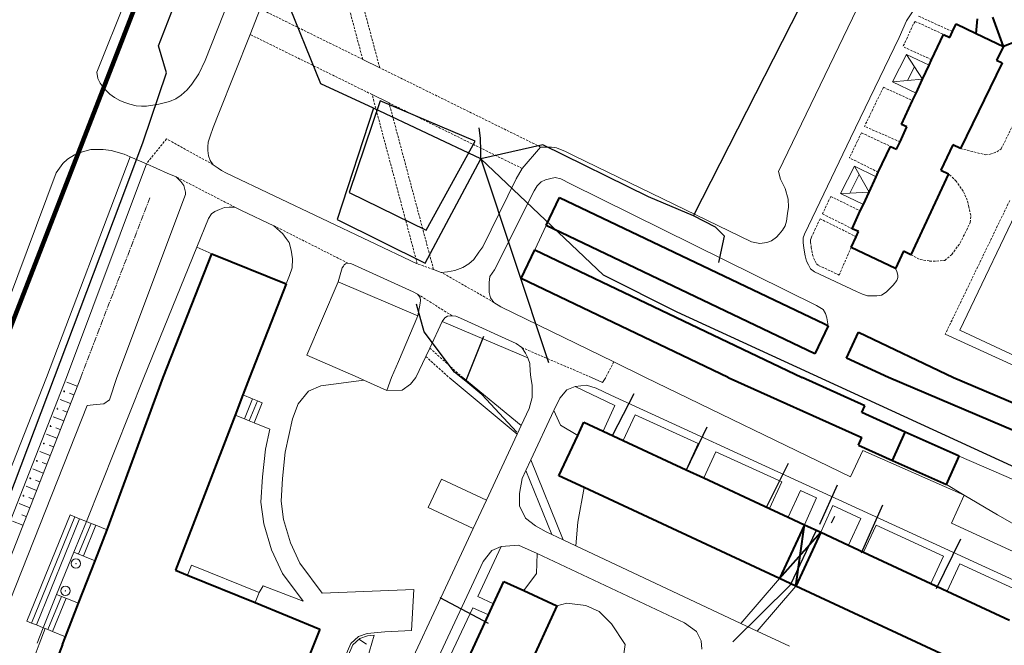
# Model space of a CAD drawing. Extents: x 13 to 4138, y -4831 to -1000.
# Tile 70 of 99: x 1677 to 1888, y -3057 to -2923. Entities that reach past the tile are written whole.
import ezdxf

# ---------------------------------------------------------------- set-up
doc = ezdxf.new("R2010")
doc.units = 0
doc.header["$MEASUREMENT"] = 0
for name, pattern in [('CENTER', [2, 1.25, -0.25, 0.25, -0.25]), ('DASHDOT', [1, 0.5, -0.25, 0, -0.25]), ('DASHED', [0.75, 0.5, -0.25])]:
    doc.linetypes.add(name, pattern=pattern)
for name, color, linetype in [('11', 7, 'CONTINUOUS'), ('14', 7, 'CONTINUOUS'), ('24', 7, 'CONTINUOUS'), ('37', 7, 'CONTINUOUS'), ('40', 7, 'CONTINUOUS'), ('6', 7, 'CONTINUOUS'), ('7', 7, 'CONTINUOUS'), ('границы команд_1', 10, 'CONTINUOUS'), ('ДЕТСКИЕ_ПЛОЩАДКИ', 6, 'CONTINUOUS'), ('ЛЕСТНИЦЫ', 6, 'CONTINUOUS'), ('ПЕШЕХОДНЫЕ_ДОРОЖКИ', 3, 'CONTINUOUS'), ('ТРОТУАРЫ', 7, 'CONTINUOUS')]:
    doc.layers.add(name, color=color, linetype=linetype)

msp = doc.modelspace()

# ---------------------------------------------------------------- linework, layer by layer
at = {"layer": '11', "color": 253, "linetype": 'Continuous', "lineweight": 0}
for p, q in [((1878.6, -2989.86), (1898.13, -2948.94)), ((1787.47, -2972.63), (1789.9, -2967.39)), ((1738.59, -2995.21), (1745.34, -2979.48)), ((1745.34, -2979.48), (1762.43, -2986.81)), ((1762.43, -2986.81), (1758.24, -2996.56)), ((1896.91, -2998.41), (1878.6, -2989.86)), ((1749.61, -3000), (1738.59, -2995.21)), ((1758.24, -2996.56), (1756.77, -3000)), ((1750.83, -3000.55), (1749.61, -3000)), ((1756.77, -3000), (1755.77, -3002.77)), ((1755.77, -3002.77), (1750.83, -3000.55))]:
    msp.add_line(p, q, dxfattribs=at)
at = {"layer": '14', "color": 253, "linetype": 'Continuous', "lineweight": 0}
for p, q in [((1875.73, -3022.97), (1879.57, -3025.25)), ((1879.57, -3025.25), (1886.7, -3029.47)), ((1886.7, -3029.47), (1897.24, -3035.51))]:
    msp.add_line(p, q, dxfattribs=at)
at = {"layer": '24', "color": 253, "linetype": 'Continuous', "lineweight": 0}
for p, q in [((1716.8, -2932.06), (1766.27, -2806.92)), ((1714.2, -2882.93), (1693.6, -2934.53)), ((1839.75, -2955.84), (1857.59, -2918.72)), ((1726.43, -2926.44), (1728.61, -2920.96)), ((1868.6, -2921.36), (1867.2, -2923.52)), ((1867.2, -2923.52), (1865.59, -2927.07)), ((1719.74, -2943.31), (1726.43, -2926.44)), ((1865.59, -2927.07), (1855.17, -2948.69)), ((1715.42, -2934.91), (1716.8, -2932.06)), ((1754.23, -2933.58), (1750.59, -2931.78)), ((1693.6, -2934.53), (1693.78, -2935.86)), ((1693.78, -2935.86), (1694.27, -2936.92)), ((1713.92, -2937.08), (1715.42, -2934.91)), ((1694.27, -2936.92), (1695.16, -2938.06)), ((1695.16, -2938.06), (1696.38, -2939.28)), ((1711.64, -2939.44), (1712.94, -2938.3)), ((1712.94, -2938.3), (1713.92, -2937.08)), ((1696.38, -2939.28), (1697.35, -2939.93)), ((1697.35, -2939.93), (1698.49, -2940.58)), ((1698.49, -2940.58), (1699.38, -2940.99)), ((1707.99, -2941.07), (1709.13, -2940.82)), ((1709.13, -2940.82), (1710.51, -2940.25)), ((1710.51, -2940.25), (1711.64, -2939.44)), ((1756.24, -2941.13), (1752.6, -2939.33)), ((1699.38, -2940.99), (1700.68, -2941.39)), ((1700.68, -2941.39), (1701.98, -2941.72)), ((1701.98, -2941.72), (1703.12, -2941.8)), ((1703.12, -2941.8), (1704.25, -2941.8)), ((1704.25, -2941.8), (1705.55, -2941.64)), ((1705.55, -2941.64), (1706.85, -2941.39)), ((1706.85, -2941.39), (1707.99, -2941.07)), ((1718.52, -2946.4), (1719.74, -2943.31)), ((1717.87, -2948.27), (1718.52, -2946.4)), ((1717.46, -2949.57), (1717.87, -2948.27)), ((1855.17, -2948.69), (1846.15, -2967.49)), ((1690.51, -2951.61), (1692.29, -2951.12)), ((1692.29, -2951.12), (1693.97, -2951.08)), ((1693.97, -2951.08), (1694.94, -2951.08)), ((1694.94, -2951.08), (1696.68, -2951.36)), ((1696.68, -2951.36), (1699.44, -2952.1)), ((1717.38, -2950.55), (1717.46, -2949.57)), ((1717.38, -2951.36), (1717.38, -2950.55)), ((1717.54, -2952.5), (1717.38, -2951.36)), ((1784.79, -2955.19), (1788.74, -2950.58)), ((1790.51, -2950.62), (1788.74, -2950.58)), ((1791.1, -2950.62), (1790.51, -2950.62)), ((1791.64, -2950.68), (1791.1, -2950.62)), ((1791.64, -2950.68), (1792.14, -2950.78)), ((1792.14, -2950.78), (1794.08, -2951.53)), ((1682.8, -3000), (1700.73, -2952.66)), ((1686.29, -2954.13), (1687.26, -2953.15)), ((1687.26, -2953.15), (1688.8, -2952.26)), ((1688.8, -2952.26), (1690.51, -2951.61)), ((1699.44, -2952.1), (1700.73, -2952.66)), ((1700.73, -2952.66), (1704.19, -2954.18)), ((1717.87, -2953.47), (1717.54, -2952.5)), ((1718.52, -2954.37), (1717.87, -2953.47)), ((1794.08, -2951.53), (1795.91, -2952.5)), ((1795.91, -2952.5), (1833.95, -2970.89)), ((1684.84, -2956.1), (1686.29, -2954.13)), ((1687.05, -3000), (1704.19, -2954.18)), ((1704.19, -2954.18), (1708.69, -2956.16)), ((1719.57, -2955.1), (1718.52, -2954.37)), ((1720.3, -2955.59), (1719.57, -2955.1)), ((1721.41, -2956.2), (1720.3, -2955.59)), ((1783.46, -2957.43), (1784.79, -2955.19)), ((1684.84, -2956.1), (1668.45, -3000)), ((1708.69, -2956.16), (1710.56, -2956.97)), ((1710.56, -2956.97), (1711.62, -2957.97)), ((1762.28, -2975.61), (1721.41, -2956.2)), ((1776.34, -2971.97), (1783.46, -2957.43)), ((1788.87, -2958.08), (1789.77, -2957.59)), ((1789.77, -2957.59), (1790.9, -2957.35)), ((1790.9, -2957.35), (1791.88, -2957.11)), ((1791.88, -2957.11), (1793.09, -2957.43)), ((1793.09, -2957.43), (1795.12, -2958.49)), ((1840.18, -2957.46), (1839.75, -2955.84)), ((1841.15, -2959.51), (1840.18, -2957.46)), ((1711.62, -2957.97), (1712.24, -2958.86)), ((1712.24, -2958.86), (1712.48, -2959.69)), ((1712.48, -2959.69), (1712.61, -2960.24)), ((1787.33, -2959.95), (1787.98, -2958.89)), ((1787.98, -2958.89), (1788.87, -2958.08)), ((1795.12, -2958.49), (1847.89, -2984.54)), ((1841.79, -2961.77), (1841.15, -2959.51)), ((1697.88, -3000), (1712.56, -2960.75)), ((1712.61, -2960.24), (1712.56, -2960.75)), ((1778.81, -2976.9), (1787.33, -2959.95)), ((1841.91, -2963.46), (1841.79, -2961.77)), ((1718.87, -2964.38), (1719.85, -2963.97)), ((1719.85, -2963.97), (1720.98, -2963.56)), ((1720.98, -2963.56), (1721.96, -2963.48)), ((1721.96, -2963.48), (1723.18, -2963.48)), ((1723.18, -2963.48), (1724.56, -2964.21)), ((1841.69, -2964.86), (1841.91, -2963.46)), ((1715.01, -2972.04), (1717.49, -2965.92)), ((1717.49, -2965.92), (1718.14, -2964.94)), ((1718.14, -2964.94), (1718.87, -2964.38)), ((1724.56, -2964.21), (1731.54, -2967.46)), ((1841.48, -2966.47), (1841.69, -2964.86)), ((1731.54, -2967.46), (1733.49, -2969.17)), ((1840.62, -2968.41), (1841.16, -2967.51)), ((1841.16, -2967.51), (1841.48, -2966.47)), ((1846.15, -2967.49), (1845.34, -2969.26)), ((1733.49, -2969.17), (1734.14, -2970.23)), ((1734.14, -2970.23), (1734.79, -2971.04)), ((1838.21, -2970.7), (1839.28, -2969.93)), ((1839.28, -2969.93), (1839.86, -2969.27)), ((1839.86, -2969.27), (1840.62, -2968.41)), ((1845.34, -2969.26), (1845.02, -2970.07)), ((1845.02, -2970.07), (1845.02, -2971.09)), ((1703.66, -3000), (1715.01, -2972.04)), ((1718.24, -2973.48), (1715.01, -2972.04)), ((1734.79, -2971.04), (1735.28, -2972.67)), ((1775.47, -2973.16), (1776.34, -2971.97)), ((1833.95, -2970.89), (1835.73, -2971.26)), ((1835.73, -2971.26), (1837.26, -2971.03)), ((1837.26, -2971.03), (1838.21, -2970.7)), ((1845.02, -2971.09), (1845.18, -2972.28)), ((1845.18, -2972.28), (1845.45, -2973.95)), ((1735.28, -2972.67), (1735.52, -2974.54)), ((1735.52, -2974.54), (1735.44, -2976.49)), ((1773.32, -2975.64), (1774.4, -2974.67)), ((1774.4, -2974.67), (1775.47, -2973.16)), ((1845.45, -2973.95), (1845.77, -2975.08)), ((1735.44, -2976.49), (1734.87, -2978.11)), ((1745.34, -2979.48), (1746.16, -2976.47)), ((1746.16, -2976.47), (1746.44, -2976.1)), ((1746.44, -2976.1), (1746.62, -2975.86)), ((1746.62, -2975.86), (1746.88, -2975.65)), ((1746.88, -2975.65), (1747.41, -2975.47)), ((1747.41, -2975.47), (1748.05, -2975.57)), ((1748.05, -2975.57), (1761.38, -2981.66)), ((1770.31, -2977.04), (1772.03, -2976.39)), ((1772.03, -2976.39), (1773.32, -2975.64)), ((1845.77, -2975.08), (1846.15, -2975.83)), ((1846.15, -2975.83), (1846.63, -2976.7)), ((1846.63, -2976.7), (1847.44, -2977.34)), ((1865.09, -2977.29), (1864.84, -2976.61)), ((1734.87, -2978.11), (1734.15, -2979.89)), ((1767.44, -2977.46), (1765.78, -2976.86)), ((1767.44, -2977.46), (1768.8, -2977.36)), ((1768.8, -2977.36), (1770.31, -2977.04)), ((1777.67, -2979.67), (1777.83, -2978.36)), ((1777.83, -2978.36), (1778.81, -2976.9)), ((1847.44, -2977.34), (1856.48, -2981.54)), ((1865.3, -2978.04), (1865.09, -2977.29)), ((1865.14, -2979.23), (1865.3, -2978.58)), ((1865.3, -2978.58), (1865.3, -2978.04)), ((1777.67, -2980.89), (1777.67, -2979.67)), ((1777.67, -2981.78), (1777.67, -2980.89)), ((1862.83, -2981.7), (1864.33, -2980.2)), ((1864.33, -2980.2), (1865.14, -2979.23)), ((1761.38, -2981.66), (1762.31, -2982.11)), ((1762.31, -2982.11), (1762.88, -2982.84)), ((1762.88, -2982.84), (1763, -2983.53)), ((1778, -2982.92), (1777.67, -2981.78)), ((1778.73, -2983.89), (1778, -2982.92)), ((1856.48, -2981.54), (1857.77, -2982.14)), ((1857.77, -2982.14), (1858.84, -2982.46)), ((1858.84, -2982.46), (1860.03, -2982.51)), ((1860.03, -2982.51), (1860.83, -2982.51)), ((1860.83, -2982.51), (1861.8, -2982.35)), ((1861.8, -2982.35), (1862.83, -2981.7)), ((1762.92, -2984.1), (1762.43, -2986.81)), ((1763, -2983.53), (1762.92, -2984.1)), ((1780.19, -2984.86), (1778.73, -2983.89)), ((1804.41, -2996.68), (1780.19, -2984.86)), ((1847.89, -2984.54), (1849.35, -2985.44)), ((1767.65, -2987.99), (1768.22, -2987.18)), ((1768.22, -2987.18), (1768.79, -2986.85)), ((1768.79, -2986.85), (1769.76, -2986.77)), ((1769.76, -2986.77), (1770.58, -2986.85)), ((1770.58, -2986.85), (1771.55, -2987.26)), ((1771.55, -2987.26), (1783.48, -2992.71)), ((1849.35, -2985.44), (1849.84, -2986.25)), ((1849.84, -2986.25), (1850.08, -2987.23)), ((1850.08, -2987.23), (1850.42, -2988.91)), ((1764.96, -2993.69), (1767.65, -2987.99)), ((1767.65, -2987.99), (1786, -2995.8)), ((1875.48, -2990.73), (1895.7, -3000)), ((1783.48, -2992.71), (1784.7, -2993.6)), ((1784.7, -2993.6), (1785.52, -2994.82)), ((1761.98, -3000), (1764.11, -2995.49)), ((1764.11, -2995.49), (1764.96, -2993.69)), ((1785.52, -2994.82), (1786, -2995.8)), ((1786, -2995.8), (1786.41, -2997.01)), ((1786.41, -2997.01), (1786.49, -2998.64)), ((1811.22, -3000), (1804.41, -2996.68)), ((1682.8, -3000), (1638.91, -3111.24)), ((1687.05, -3000), (1642.73, -3112.6)), ((1703.66, -3000), (1691.33, -3030.88)), ((1697.88, -3000), (1696.26, -3004.79)), ((1761.98, -3000), (1760.81, -3001.44)), ((1769.1, -3000), (1783.7, -3012.17)), ((1772.02, -3000), (1784.57, -3010.3)), ((1786.49, -2998.64), (1786.6, -3000)), ((1786.6, -3000), (1786.95, -3001.68)), ((1799.63, -3000), (1801.97, -3001.07)), ((1801.97, -3001.07), (1802.68, -3000)), ((1811.22, -3000), (1855.21, -3021.31)), ((1741.61, -3001.79), (1738.98, -3002.95)), ((1750.83, -3000.55), (1741.61, -3001.79)), ((1760.81, -3001.44), (1759.04, -3002.71)), ((1786.95, -3001.68), (1786.95, -3004.32)), ((1794.38, -3002.65), (1796.11, -3001.95)), ((1796.11, -3001.95), (1798.59, -3001.62)), ((1796.11, -3001.95), (1804.68, -3005.98)), ((1798.59, -3001.62), (1800.65, -3002.32)), ((1738.98, -3002.95), (1736.78, -3005.62)), ((1759.04, -3002.71), (1755.77, -3002.77)), ((1792.83, -3004.41), (1794.38, -3002.65)), ((1800.65, -3002.32), (1803.8, -3003.79)), ((1803.8, -3003.79), (1929.43, -3061.53)), ((1691.48, -3006.02), (1649.64, -3111.66)), ((1692.8, -3005.86), (1691.48, -3006.02)), ((1695.11, -3005.69), (1692.8, -3005.86)), ((1696.26, -3004.79), (1695.11, -3005.69)), ((1736.78, -3005.62), (1735.52, -3008.84)), ((1786.95, -3004.32), (1786.29, -3006.63)), ((1792.83, -3004.41), (1791.58, -3007.08)), ((1802.11, -3011.5), (1804.68, -3005.98)), ((1786.29, -3006.63), (1784.57, -3010.3)), ((1791.58, -3007.08), (1786.63, -3017.68)), ((1806.46, -3013.53), (1809.04, -3007.98)), ((1809.04, -3007.98), (1822.53, -3014.18)), ((1730.65, -3011.08), (1727.28, -3009.7)), ((1735.52, -3008.84), (1733.99, -3016.05)), ((1784.57, -3010.3), (1783.7, -3012.17)), ((1730.65, -3011.08), (1729.74, -3015.36)), ((1783.7, -3012.17), (1777.1, -3026.29)), ((1819.92, -3019.79), (1822.53, -3014.18)), ((1729.74, -3015.36), (1729.08, -3021.3)), ((1733.99, -3016.05), (1733.37, -3021.66)), ((1823.7, -3021.54), (1826.31, -3015.92)), ((1826.31, -3015.92), (1840.45, -3022.41)), ((1855.21, -3021.31), (1857.81, -3015.64)), ((1857.81, -3015.64), (1879.57, -3025.25)), ((1878.46, -3016.9), (1908.14, -3029.75)), ((1786.63, -3017.68), (1785.56, -3019.96)), ((1786.63, -3017.68), (1793.59, -3034.84)), ((1785.56, -3019.96), (1784.76, -3021.67)), ((1785.56, -3019.96), (1791.12, -3033.68)), ((1729.08, -3021.3), (1728.75, -3026.74)), ((1733.37, -3021.66), (1733.07, -3026.56)), ((1767.5, -3021.8), (1764.64, -3027.92)), ((1777.1, -3026.29), (1767.5, -3021.8)), ((1784.76, -3021.67), (1784.17, -3024.91)), ((1837.8, -3028.11), (1840.45, -3022.41)), ((1784.17, -3024.91), (1784.17, -3027.54)), ((1841.84, -3029.98), (1844.49, -3024.27)), ((1844.49, -3024.27), (1847.91, -3025.84)), ((1876.82, -3031.24), (1879.57, -3025.25)), ((1728.75, -3026.74), (1729.41, -3031.36)), ((1733.07, -3026.56), (1733.62, -3030.44)), ((1777.1, -3026.29), (1774.24, -3032.41)), ((1847.91, -3025.84), (1845.28, -3031.58)), ((1851.42, -3027.46), (1848.78, -3033.21)), ((1851.42, -3027.46), (1857.41, -3030.21)), ((1774.24, -3032.41), (1764.64, -3027.92)), ((1784.17, -3027.54), (1785.49, -3030.18)), ((1729.41, -3031.36), (1731.06, -3036.93)), ((1733.62, -3030.44), (1735.1, -3035.43)), ((1785.49, -3030.18), (1787.63, -3031.83)), ((1854.73, -3035.98), (1857.41, -3030.21)), ((1876.82, -3031.24), (1931.79, -3056.5)), ((1774.24, -3032.41), (1741.18, -3103.15)), ((1787.63, -3031.83), (1789.9, -3033.1)), ((1791.12, -3033.68), (1789.9, -3033.1)), ((1793.59, -3034.84), (1791.12, -3033.68)), ((1857.99, -3037.49), (1860.68, -3031.71)), ((1860.68, -3031.71), (1875.14, -3038.35)), ((1735.1, -3035.43), (1737.09, -3039.85)), ((1796.26, -3036.09), (1793.59, -3034.84)), ((1731.06, -3036.93), (1733.37, -3042.05)), ((1780.29, -3036.28), (1775.29, -3046.97)), ((1776.43, -3039.49), (1778.24, -3037.11)), ((1778.24, -3037.11), (1780.29, -3036.28)), ((1780.29, -3036.28), (1784, -3035.95)), ((1784, -3035.95), (1788.02, -3037.77)), ((1819.58, -3052.61), (1788.02, -3037.77)), ((1831.64, -3052.74), (1796.26, -3036.09)), ((1737.09, -3039.85), (1741.92, -3046.29)), ((1776.43, -3039.49), (1747.73, -3100.9)), ((1872.41, -3044.2), (1875.14, -3038.35)), ((1875.91, -3045.83), (1878.64, -3039.96)), ((1878.64, -3039.96), (1892.01, -3046.11)), ((1713.03, -3042.4), (1713.91, -3040.23)), ((1713.91, -3040.23), (1728.38, -3046.12)), ((1733.37, -3042.05), (1737.82, -3047.99)), ((1839.92, -3043.1), (1831.64, -3052.74)), ((1727.49, -3048.29), (1728.38, -3046.12)), ((1728.38, -3046.12), (1729.25, -3044.69)), ((1729.25, -3044.69), (1737.82, -3047.99)), ((1741.92, -3046.29), (1761.57, -3045.48)), ((1761.57, -3045.48), (1761.07, -3054.23)), ((1843.42, -3044.73), (1835.14, -3054.38)), ((1778.64, -3048.51), (1775.29, -3046.97)), ((1774.17, -3049.37), (1767.47, -3063.7)), ((1777.53, -3050.92), (1774.17, -3049.37)), ((1819.58, -3052.61), (1822.16, -3054.49)), ((1835.14, -3054.38), (1831.64, -3052.74)), ((1682.06, -3053.66), (1680.78, -3056.99)), ((1751.51, -3054.89), (1749.69, -3055.55)), ((1755.3, -3054.56), (1751.51, -3054.89)), ((1761.07, -3054.23), (1755.3, -3054.56)), ((1822.16, -3054.49), (1823.15, -3056.47)), ((1842.09, -3057.65), (1835.14, -3054.38)), ((1749.69, -3055.55), (1748.05, -3057.03)), ((1823.15, -3056.47), (1823.32, -3058.28)), ((1748.05, -3057.03), (1738.16, -3079.76))]:
    msp.add_line(p, q, dxfattribs=at)
at = {"layer": '24', "color": 253, "linetype": 'DASHED', "lineweight": 0}
for p, q in [((1754.23, -2933.58), (1741.92, -2887.43)), ((1750.59, -2931.78), (1740.02, -2892.2)), ((1750.59, -2931.78), (1728.61, -2920.96)), ((1869.05, -2923.64), (1868.62, -2924.3)), ((1869.05, -2923.64), (1875.11, -2926.43)), ((1877.05, -2925.83), (1869.77, -2922.51)), ((1868.62, -2924.3), (1867.05, -2927.76)), ((1752.6, -2939.33), (1726.43, -2926.44)), ((1867.05, -2927.76), (1866.41, -2929.07)), ((1872.57, -2931.86), (1866.41, -2929.07)), ((1788.74, -2950.58), (1754.23, -2933.58)), ((1862.23, -2937.76), (1858.18, -2946.15)), ((1862.23, -2937.76), (1868.49, -2940.63)), ((1762.28, -2975.61), (1752.6, -2939.33)), ((1765.78, -2976.86), (1756.24, -2941.13)), ((1784.79, -2955.19), (1756.24, -2941.13)), ((1865.8, -2949.47), (1858.18, -2946.15)), ((1887.51, -2950.95), (1890.1, -2945.67)), ((1708.52, -2948.84), (1704.19, -2954.18)), ((1718.52, -2954.37), (1708.52, -2948.84)), ((1857.51, -2947.54), (1856.62, -2949.39)), ((1857.51, -2947.54), (1863.74, -2950.44)), ((1856.62, -2949.39), (1854.94, -2952.89)), ((1878.74, -2950.9), (1884.07, -2952.25)), ((1886.54, -2951.6), (1887.51, -2950.95)), ((1861.14, -2955.99), (1854.94, -2952.89)), ((1884.07, -2952.25), (1885.14, -2952.14)), ((1885.14, -2952.14), (1886.54, -2951.6)), ((1723.18, -2963.48), (1710.56, -2956.97)), ((1877.85, -2957.9), (1876.22, -2956.33)), ((1879.36, -2960.06), (1877.85, -2957.9)), ((1850.96, -2961.18), (1849.17, -2964.92)), ((1850.96, -2961.18), (1857.28, -2964.28)), ((1880.22, -2961.99), (1879.36, -2960.06)), ((1880.54, -2963.4), (1880.22, -2961.99)), ((1889.33, -2962.04), (1875.48, -2990.73)), ((1880.97, -2965.23), (1880.54, -2963.4)), ((1848.66, -2965.96), (1847.61, -2968.17)), ((1848.66, -2965.96), (1856.38, -2969.81)), ((1849.17, -2964.92), (1855.51, -2968.09)), ((1880.86, -2966.74), (1880.97, -2965.23)), ((1747.41, -2975.47), (1731.54, -2967.46)), ((1847.61, -2968.17), (1846.82, -2969.89)), ((1878.71, -2971.15), (1880.86, -2966.74)), ((1846.82, -2969.89), (1846.63, -2970.38)), ((1846.63, -2970.38), (1846.63, -2970.99)), ((1846.63, -2970.99), (1846.77, -2972.04)), ((1846.77, -2972.04), (1847.02, -2973.6)), ((1852.73, -2978.03), (1855.29, -2972.15)), ((1876.88, -2973.63), (1878.71, -2971.15)), ((1847.02, -2973.6), (1847.28, -2974.49)), ((1847.28, -2974.49), (1847.57, -2975.08)), ((1868.14, -2973.69), (1870.1, -2974.71)), ((1875.38, -2974.92), (1876.88, -2973.63)), ((1765.78, -2976.86), (1762.28, -2975.61)), ((1847.57, -2975.08), (1847.88, -2975.64)), ((1847.88, -2975.64), (1848.29, -2975.96)), ((1848.29, -2975.96), (1852.73, -2978.03)), ((1870.1, -2974.71), (1872.15, -2975.03)), ((1872.15, -2975.03), (1873.65, -2975.03)), ((1873.65, -2975.03), (1875.38, -2974.92)), ((1778.73, -2983.89), (1767.44, -2977.46)), ((1769.76, -2986.77), (1762.31, -2982.11)), ((1799.63, -3000), (1784.7, -2993.6)), ((1764.11, -2995.49), (1769.1, -3000)), ((1764.96, -2993.69), (1772.02, -3000)), ((1804.41, -2996.68), (1802.68, -3000))]:
    msp.add_line(p, q, dxfattribs=at)
at = {"layer": '37', "color": 253, "linetype": 'CENTER', "lineweight": 0}
msp.add_line((1704.95, -2961.46), (1690.11, -3000), dxfattribs=at)
at = {"layer": '37', "color": 253, "linetype": 'Continuous', "lineweight": 0}
for p, q in [((1690.11, -3000), (1645.64, -3113.64)), ((1687.15, -3000.99), (1689.38, -3001.86)), ((1687.72, -3003.36), (1688.66, -3003.72)), ((1685.69, -3004.71), (1687.93, -3005.59)), ((1684.23, -3008.44), (1686.47, -3009.31)), ((1686.27, -3007.09), (1687.2, -3007.45)), ((1682.78, -3012.16), (1685.01, -3013.04)), ((1684.81, -3010.81), (1685.74, -3011.18)), ((1683.35, -3014.53), (1684.28, -3014.9)), ((1681.32, -3015.89), (1683.55, -3016.76)), ((1681.89, -3018.26), (1682.83, -3018.62)), ((1679.86, -3019.61), (1682.1, -3020.49)), ((1680.44, -3021.99), (1681.37, -3022.35)), ((1678.4, -3023.34), (1680.64, -3024.21)), ((1676.95, -3027.06), (1679.18, -3027.94)), ((1678.98, -3025.71), (1679.91, -3026.07)), ((1677.52, -3029.43), (1678.45, -3029.8)), ((1675.49, -3030.79), (1677.72, -3031.66)), ((1681.24, -3057.17), (1682.53, -3053.84)), ((1753.01, -3055.26), (1748.27, -3071.42)), ((1748.46, -3057.33), (1749.96, -3055.98)), ((1751.4, -3057.22), (1749.77, -3056.15)), ((1749.96, -3055.98), (1751.62, -3055.38)), ((1751.62, -3055.38), (1753.01, -3055.26)), ((1679.69, -3061.19), (1681.24, -3057.17)), ((1738.59, -3080.04), (1748.46, -3057.33))]:
    msp.add_line(p, q, dxfattribs=at)
at = {"layer": '37', "color": 253, "linetype": 'DASHDOT', "lineweight": 0}
for centre in [(1686.59, -3002.98), (1685.14, -3006.71), (1683.68, -3010.43), (1682.22, -3014.16), (1680.76, -3017.88), (1679.31, -3021.61), (1677.85, -3025.33)]:
    msp.add_circle(centre, 0.1, dxfattribs=at)
at = {"layer": '40', "color": 253, "linetype": 'Continuous', "lineweight": 0}
for p, q in [((1792.97, -3010.23), (1791.58, -3007.08)), ((1796.69, -3012.48), (1792.97, -3010.23)), ((1798.06, -3023.63), (1796.73, -3031)), ((1796.73, -3031), (1796.26, -3036.09)), ((1787.87, -3042.05), (1788.02, -3037.77)), ((1785.11, -3045.72), (1787.87, -3042.05)), ((1794.35, -3048.39), (1792.2, -3048.99)), ((1798.46, -3048.89), (1794.35, -3048.39)), ((1801.27, -3050.21), (1798.46, -3048.89)), ((1803.9, -3052.84), (1801.27, -3050.21)), ((1806.87, -3057.3), (1803.9, -3052.84)), ((1806.38, -3060.76), (1806.87, -3057.3))]:
    msp.add_line(p, q, dxfattribs=at)
at = {"layer": '6', "color": 253, "linetype": 'Continuous', "lineweight": 40}
for p, q in [((1882.15, -2926.25), (1882.42, -2923.09)), ((1888, -2929.03), (1885.69, -2922.74)), ((1876.49, -2927.07), (1877.05, -2925.83)), ((1877.05, -2925.83), (1877.8, -2924.18)), ((1877.8, -2924.18), (1882.15, -2926.25)), ((1872.57, -2931.86), (1875.11, -2926.43)), ((1875.11, -2926.43), (1876.49, -2927.07)), ((1882.15, -2926.25), (1888, -2929.03)), ((1890.9, -2927.86), (1888, -2929.03)), ((1888, -2929.03), (1886.51, -2931.93)), ((1872.02, -2933.06), (1872.57, -2931.86)), ((1886.51, -2931.93), (1887.68, -2932.51)), ((1870.63, -2936.03), (1872.02, -2933.06)), ((1887.68, -2932.51), (1878.74, -2950.9)), ((1869.25, -2939), (1870.63, -2936.03)), ((1866.11, -2945.73), (1868.49, -2940.63)), ((1868.49, -2940.63), (1869.25, -2939)), ((1865.8, -2949.47), (1867.29, -2946.28)), ((1867.29, -2946.28), (1866.11, -2945.73)), ((1861.14, -2955.99), (1863.74, -2950.44)), ((1863.74, -2950.44), (1865.07, -2951.06)), ((1865.07, -2951.06), (1865.8, -2949.47)), ((1877.1, -2950.13), (1874.57, -2955.56)), ((1878.74, -2950.9), (1877.1, -2950.13)), ((1874.57, -2955.56), (1876.22, -2956.33)), ((1859.17, -2960.23), (1860.7, -2956.95)), ((1860.7, -2956.95), (1861.14, -2955.99)), ((1876.22, -2956.33), (1868.14, -2973.69)), ((1789.9, -2967.39), (1792.77, -2961.38)), ((1792.77, -2961.38), (1849.61, -2988.53)), ((1857.93, -2962.89), (1859.17, -2960.23)), ((1857.28, -2964.28), (1857.93, -2962.89)), ((1855.51, -2968.09), (1857.28, -2964.28)), ((1847.55, -2994.92), (1789.9, -2967.39)), ((1856.89, -2968.71), (1855.51, -2968.09)), ((1855.29, -2972.15), (1856.38, -2969.81)), ((1856.38, -2969.81), (1856.89, -2968.71)), ((1864.84, -2976.61), (1855.29, -2972.15)), ((1707.83, -3000), (1718.24, -2973.48)), ((1718.24, -2973.48), (1734.15, -2979.89)), ((1784.53, -2978.8), (1787.47, -2972.63)), ((1787.47, -2972.63), (1844.84, -3000)), ((1866.55, -2972.95), (1864.84, -2976.61)), ((1868.14, -2973.69), (1866.55, -2972.95)), ((1828.96, -3000), (1784.53, -2978.8)), ((1734.15, -2979.89), (1726.3, -3000)), ((1850.42, -2988.91), (1847.55, -2994.92)), ((1849.61, -2988.53), (1850.42, -2988.91)), ((1854.3, -2995.89), (1856.88, -2990.29)), ((1856.88, -2990.29), (1877.23, -3000)), ((1863.32, -3000), (1854.3, -2995.89)), ((1695.78, -3032.68), (1707.83, -3000)), ((1726.3, -3000), (1724.87, -3003.73)), ((1828.96, -3000), (1857.63, -3012.89)), ((1858.28, -3006.05), (1844.84, -3000)), ((1907.12, -3018.63), (1863.32, -3000)), ((1877.23, -3000), (1909.24, -3013.65)), ((1724.87, -3003.73), (1723.21, -3008.05)), ((1857.62, -3007.52), (1858.28, -3006.05)), ((1723.21, -3008.05), (1710.44, -3041.35)), ((1866.92, -3011.71), (1857.62, -3007.52)), ((1796.69, -3012.48), (1798.03, -3009.61)), ((1798.03, -3009.61), (1802.11, -3011.5)), ((1792.67, -3021.13), (1796.69, -3012.48)), ((1802.11, -3011.5), (1806.46, -3013.53)), ((1864.19, -3017.78), (1866.92, -3011.71)), ((1878.46, -3016.9), (1866.92, -3011.71)), ((1806.46, -3013.53), (1819.92, -3019.79)), ((1856.9, -3014.51), (1857.63, -3012.89)), ((1856.9, -3014.51), (1864.19, -3017.78)), ((1875.73, -3022.97), (1878.46, -3016.9)), ((1864.19, -3017.78), (1875.73, -3022.97)), ((1798.06, -3023.63), (1792.67, -3021.13)), ((1819.92, -3019.79), (1823.7, -3021.54)), ((1823.7, -3021.54), (1837.8, -3028.11)), ((1839.92, -3043.1), (1798.06, -3023.63)), ((1837.8, -3028.11), (1841.84, -3029.98)), ((1845.28, -3031.58), (1839.92, -3043.1)), ((1841.84, -3029.98), (1845.28, -3031.58)), ((1843.42, -3044.73), (1845.28, -3031.58)), ((1845.28, -3031.58), (1848.78, -3033.21)), ((1693.21, -3039.29), (1695.78, -3032.68)), ((1839.92, -3043.1), (1848.78, -3033.21)), ((1848.78, -3033.21), (1843.42, -3044.73)), ((1848.78, -3033.21), (1854.73, -3035.98)), ((1854.73, -3035.98), (1857.99, -3037.49)), ((1857.99, -3037.49), (1872.41, -3044.2)), ((1689.65, -3048.43), (1693.21, -3039.29)), ((1710.44, -3041.35), (1713.03, -3042.4)), ((1713.03, -3042.4), (1727.49, -3048.29)), ((1778.64, -3048.51), (1780.84, -3043.75)), ((1780.84, -3043.75), (1785.11, -3045.72)), ((1843.42, -3044.73), (1839.92, -3043.1)), ((1872.41, -3044.2), (1875.91, -3045.83)), ((1785.11, -3045.72), (1792.2, -3048.99)), ((1894.13, -3068.32), (1843.42, -3044.73)), ((1875.91, -3045.83), (1889.26, -3052.04)), ((1686.85, -3055.61), (1689.65, -3048.43)), ((1727.49, -3048.29), (1741.42, -3053.95)), ((1777.53, -3050.92), (1778.64, -3048.51)), ((1792.2, -3048.99), (1754.15, -3131.5)), ((1770.9, -3065.29), (1777.53, -3050.92)), ((1741.42, -3053.95), (1734.74, -3070.37)), ((1686.21, -3057.27), (1686.85, -3055.61)), ((1686.21, -3057.27), (1684.75, -3060.99))]:
    msp.add_line(p, q, dxfattribs=at)
at = {"layer": '7', "color": 253, "linetype": 'Continuous', "lineweight": 0}
for p, q in [((1864.2, -2936.6), (1867.17, -2930.72)), ((1867.17, -2930.72), (1872.02, -2933.06)), ((1867.17, -2930.72), (1868.9, -2933.37)), ((1868.9, -2933.37), (1867.41, -2936.31)), ((1868.9, -2933.37), (1870.63, -2936.03)), ((1867.41, -2936.31), (1864.2, -2936.6)), ((1869.25, -2939), (1864.2, -2936.6)), ((1870.63, -2936.03), (1867.41, -2936.31)), ((1853.06, -2960.57), (1856.04, -2954.69)), ((1856.04, -2954.69), (1860.7, -2956.95)), ((1856.04, -2954.69), (1857.03, -2956.45)), ((1857.03, -2956.45), (1855.02, -2960.46)), ((1857.03, -2956.45), (1859.17, -2960.23)), ((1855.02, -2960.46), (1853.06, -2960.57)), ((1857.93, -2962.89), (1853.06, -2960.57)), ((1859.17, -2960.23), (1855.02, -2960.46)), ((1724.87, -3003.73), (1726.98, -3004.59)), ((1726.98, -3004.59), (1725.24, -3008.88)), ((1728, -3005.01), (1726.26, -3009.29)), ((1726.98, -3004.59), (1728, -3005.01)), ((1729.02, -3005.42), (1727.28, -3009.7)), ((1728, -3005.01), (1729.02, -3005.42)), ((1723.21, -3008.05), (1725.24, -3008.88)), ((1725.24, -3008.88), (1726.26, -3009.29)), ((1726.26, -3009.29), (1727.28, -3009.7)), ((1687.85, -3029.46), (1678.58, -3052.25)), ((1688.87, -3029.88), (1687.85, -3029.46)), ((1688.87, -3029.88), (1679.6, -3052.66)), ((1689.89, -3030.29), (1680.62, -3053.08)), ((1691.33, -3030.88), (1688.66, -3037.44)), ((1689.89, -3030.29), (1688.87, -3029.88)), ((1692.35, -3031.29), (1689.68, -3037.85)), ((1691.33, -3030.88), (1689.89, -3030.29)), ((1692.35, -3031.29), (1691.33, -3030.88)), ((1693.37, -3031.7), (1692.35, -3031.29)), ((1693.37, -3031.7), (1690.7, -3038.27)), ((1695.78, -3032.68), (1693.37, -3031.7)), ((1688.66, -3037.44), (1684.96, -3046.52)), ((1693.21, -3039.29), (1688.66, -3037.44)), ((1682.06, -3053.66), (1684.96, -3046.52)), ((1683.08, -3054.08), (1685.98, -3046.94)), ((1684.1, -3054.49), (1687, -3047.35)), ((1684.96, -3046.52), (1689.65, -3048.43)), ((1679.6, -3052.66), (1678.58, -3052.25)), ((1680.62, -3053.08), (1679.6, -3052.66)), ((1682.06, -3053.66), (1680.62, -3053.08)), ((1682.52, -3053.85), (1682.06, -3053.66)), ((1683.08, -3054.08), (1682.52, -3053.85)), ((1684.1, -3054.49), (1683.08, -3054.08)), ((1686.85, -3055.61), (1684.1, -3054.49))]:
    msp.add_line(p, q, dxfattribs=at)
for centre, radius in [((1689.09, -3039.91), 1), ((1689.09, -3039.91), 0.041), ((1686.83, -3045.76), 1), ((1686.83, -3045.76), 0.041)]:
    msp.add_circle(centre, radius, dxfattribs=at)
at = {"layer": 'границы команд_1', "color": 6, "lineweight": 100}
msp.add_lwpolyline([(1779.52, -2741.6), (1764.65, -2758.68), (1607.57, -3162.76), (1788.76, -3230.7), (1840.59, -3253.43), (1853.77, -3268.69), (1927.89, -3424.51), (1955.3, -3442.51), (1951.82, -3475.86), (1971.65, -3484.91), (1987.02, -3517.09), (2008.92, -3527.81), (2043.23, -3576.27), (2102.89, -3636.41), (2227.87, -3588.95), (2270.53, -3545.85), (2492.53, -3108.59), (2488.23, -3086.64), (2463.45, -3062.28), (2129.87, -2904.6), (1779.52, -2741.6)], dxfattribs=at)
at = {"layer": 'ДЕТСКИЕ_ПЛОЩАДКИ'}
msp.add_lwpolyline([(1754.33, -2940.64), (1747.65, -2960.3), (1764.21, -2968.42), (1774.68, -2949.31)], close=True, dxfattribs=at)
at = {"layer": 'ЛЕСТНИЦЫ'}
msp.add_lwpolyline([(1851.76, -3029.81), (1851, -3031.28)], dxfattribs=at)
at = {"layer": 'ПЕШЕХОДНЫЕ_ДОРОЖКИ'}
for points in [[(1811.89, -2961.26), (1789.23, -2950.14), (1775.89, -2953.11), (1752.93, -2942.25), (1741.64, -2937.06), (1733.99, -2918.12), (1725.99, -2904.73), (1718.57, -2892.86)], [(1821.5, -2965.31), (1852.03, -2905.39), (1853.64, -2902.23), (1860.1, -2900.94)], [(1752.93, -2942.25), (1745.12, -2966.13), (1764.01, -2975.47), (1775.89, -2953.11)], [(1775.89, -2953.11), (1775.93, -2951.39), (1775.86, -2948.7), (1775.53, -2946.43)], [(2022.16, -3235.47), (2023.34, -3213.86), (2024.56, -3209.14), (2026.07, -3205.8), (2037.84, -3179.7), (2037.96, -3179.44), (2065.36, -3121.66), (2068.08, -3113.05), (2069.44, -3104.45), (2046.2, -3093.28), (1955.5, -3050.37), (1907.4, -3027.07), (1817.98, -2986.03), (1802.2, -2978.09), (1775.89, -2953.11), (1790.45, -2996.77)], [(1826.91, -2975.32), (1828.13, -2969.71), (1826.25, -2967.74), (1821.5, -2965.31), (1811.89, -2961.26)], [(1783.64, -3011.74), (1776.14, -3003.62), (1772.69, -3000.81), (1770.3, -2998.88), (1763.74, -2990.23), (1762.1, -2984.27)], [(1772.69, -3000.81), (1776.57, -2991.11)], [(1808.69, -3003.51), (1804.13, -3012.35)], [(1820, -3019.84), (1824.43, -3010.58)], [(1837.08, -3027.93), (1841.85, -3018.4)], [(1852.33, -3023.11), (1848.53, -3031.51)], [(1857.5, -3037.6), (1862.1, -3027.35)], [(1847.76, -3032.98), (1842.22, -3044.53)], [(1873.65, -3045.23), (1878.8, -3034.61)], [(1829.95, -3056.71), (1842.22, -3044.53)], [(1777.56, -3052.75), (1767.18, -3047.29)]]:
    msp.add_lwpolyline(points, dxfattribs=at)
at = {"layer": 'ТРОТУАРЫ'}
msp.add_lwpolyline([(1481.72, -3515.94), (1496.11, -3480.39), (1497.97, -3475.8), (1525.95, -3409.04), (1555.89, -3329.08), (1555.97, -3328.87), (1584.5, -3255.59), (1586.12, -3251.43), (1596.07, -3227.63), (1608.32, -3198.31), (1617.06, -3174.71), (1619.23, -3169.06), (1624.85, -3154.99), (1639.26, -3119.42), (1640.31, -3116.83), (1700.01, -2958.8), (1703.48, -2949.49), (1708.51, -2934.66), (1706.83, -2928.88), (1710.78, -2918.53), (1721.82, -2891.16), (1725.22, -2880.69), (1741.17, -2854)], dxfattribs=at)

doc.saveas('drawing.dxf')
